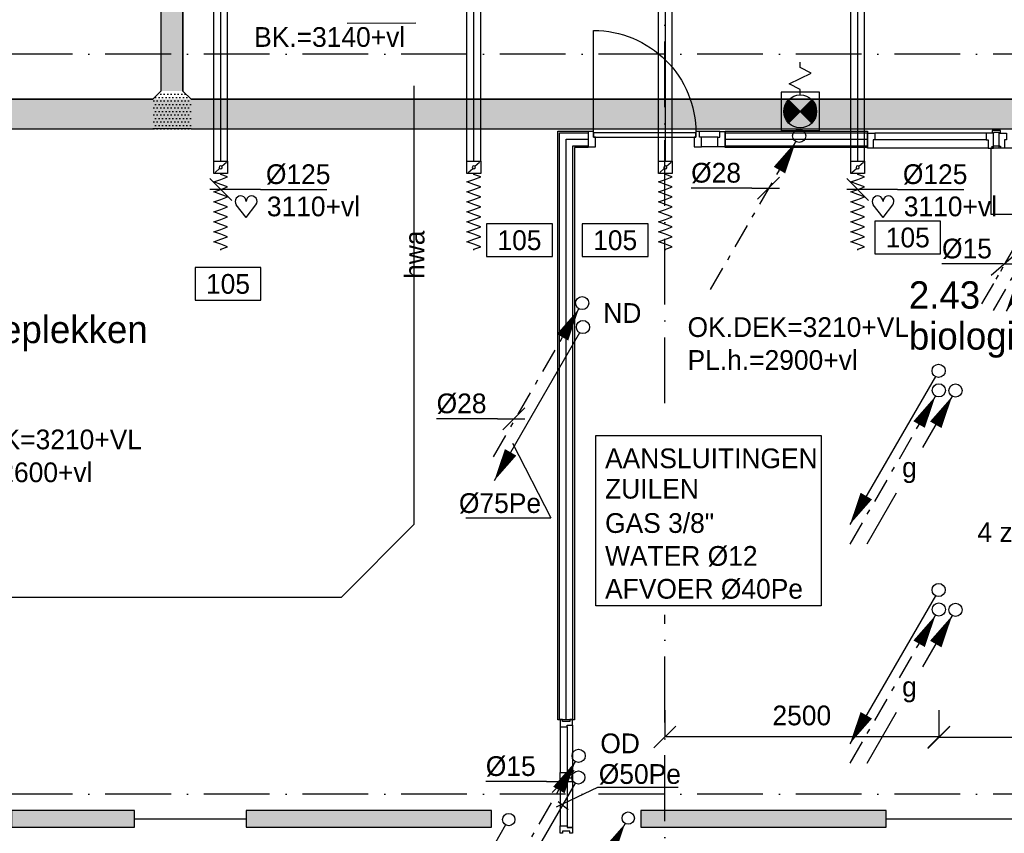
# Model space of a CAD drawing. Extents: x -1448 to 118900, y -195097 to 442500.
# Tile 44 of 103: x 34479 to 43463, y 405065 to 412489. Entities that reach past the tile are written whole.
import ezdxf
from ezdxf.enums import TextEntityAlignment as Align

# ---------------------------------------------------------------- set-up
doc = ezdxf.new("R2010")
doc.units = 0
doc.header["$LTSCALE"] = 100
for name, pattern in [('2322122', [47, 40, -7]), ('B-SL0', [100000000.0, 0, -100000000.0]), ('CENTER2', [11.25, 7.5, -1.25, 1.25, -1.25]), ('DASHDOT', [9, 6, -1.5, 0, -1.5]), ('LURETOUR', [6, 4, -2])]:
    doc.linetypes.add(name, pattern=pattern)
doc.layers.get('0').update_dxf_attribs({"linetype": 'CONTINUOUS'})
doc.layers.get('DEFPOINTS').update_dxf_attribs({"linetype": 'CONTINUOUS'})
for name, color, linetype in [('AL$7----_STRAMIEN', 1, 'DASHDOT'), ('AL22----_BINNENWAND', 7, 'CONTINUOUS'), ('AL32----_BINNENKOZ', 7, 'CONTINUOUS'), ('AL32----_DRAAIRICHTING', 1, 'CONTINUOUS'), ('AL74----', 7, 'CONTINUOUS'), ('ALL-----_REFLIJNEN', 8, 'CONTINUOUS'), ('BOUW', 8, 'CONTINUOUS'), ('KABELGOOT1', 8, 'CONTINUOUS'), ('WL521---', 4, 'CONTINUOUS'), ('WL524---', 4, 'CONTINUOUS'), ('WL531---', 4, 'CONTINUOUS'), ('WL532---', 4, 'CONTINUOUS'), ('WL541---', 4, 'CONTINUOUS'), ('WL561---', 4, 'CONTINUOUS'), ('WL561---_AANVOER', 4, 'CONTINUOUS'), ('WL561---_RETOUR', 4, 'CONTINUOUS'), ('WL570---', 3, 'CONTINUOUS'), ('WL570---_HARTLIJN', 1, 'CONTINUOUS'), ('WL570---_RETOUR', 3, 'CONTINUOUS'), ('WM521---', 1, 'CONTINUOUS'), ('WM531---', 1, 'CONTINUOUS'), ('WM561---', 1, 'CONTINUOUS'), ('WM570---', 1, 'CONTINUOUS')]:
    doc.layers.add(name, color=color, linetype=linetype)
doc.styles.add('BURO-018', font='BUROFONT.shx', dxfattribs={"height": 180})
doc.styles.add('BURO-025', font='BUROFONT.shx', dxfattribs={"height": 250})
doc.styles.get("Standard").update_dxf_attribs({"font": 'ISOCP'})
doc.dimstyles.new('STABICAD', dxfattribs={"dimscale": 100, "dimtxt": 1.8, "dimasz": 0, "dimexe": 0, "dimexo": 2.5, "dimgap": 1.5, "dimtad": 0, "dimdec": 0, "dimzin": 0, "dimtxsty": 'BURO-018', "dimtsz": 1, "dimcen": -3, "dimazin": 3, "dimtfac": 1, "dimtofl": 0, "dimtmove": 0, "dimatfit": 3, "dimtvp": 1.055556, "dimtolj": 1, "dimtzin": 0})
pattern_1 = [(0, (0, 558400.235), (15.875, 31.75), [0, -31.75])]

# ---------------------------------------------------------------- blocks, each defined once
blk = doc.blocks.new('2322401')
at = {"color": 0, "linetype": 'CONTINUOUS'}
for p, q in [((-0.5, 0.5, 1), (-0.5, 0.5)), ((-0.5, 0.5, 1), (-0.5, -0.5, 1)), ((0.5, 0.5, 1), (-0.5, 0.5, 1)), ((0.5, 0.5), (-0.5, 0.5)), ((-0.5, 0.5), (-0.5, -0.5)), ((0.5, 0.5, 1), (0.5, 0.5)), ((0.5, -0.5, 1), (0.5, 0.5, 1)), ((0.5, -0.5), (0.5, 0.5)), ((-0.5, -0.5, 1), (-0.5, -0.5)), ((-0.5, -0.5, 1), (0.5, -0.5, 1)), ((-0.5, -0.5), (0.5, -0.5)), ((0.5, -0.5, 1), (0.5, -0.5))]:
    blk.add_line(p, q, dxfattribs=at)
blk = doc.blocks.new('LDV2108')
at = {"color": 0, "linetype": 'CONTINUOUS'}
for p, q in [((-0.25, -0.433), (-1.187, -2.057)), ((-1.562, -2.706), (-2.5, -4.33)), ((-2.875, -4.98), (-3.812, -6.603)), ((-4.187, -7.253), (-5.125, -8.877)), ((-5.5, -9.526), (-6.437, -11.15))]:
    blk.add_line(p, q, dxfattribs=at)
blk.add_lwpolyline([(-6.75, -11.691, 0, 1, 0), (-5.5, -9.526, 1, 1, 0)], format="xyseb", dxfattribs=at)
blk.add_circle((0, 0), 0.5, dxfattribs=at)
blk = doc.blocks.new('LDV4107')
at = {"color": 0, "linetype": 'CONTINUOUS'}
blk.add_line((-0.25, -0.433), (-6.75, -11.691), dxfattribs=at)
blk.add_lwpolyline([(-0.25, -0.433, 0, 1, 0), (-1.5, -2.598, 1, 1, 0)], format="xyseb", dxfattribs=at)
blk.add_circle((0, 0), 0.5, dxfattribs=at)
blk = doc.blocks.new('23SA22K6')
at = {"color": 0, "linetype": 'CONTINUOUS'}
for p, q in [((1.75, 1.75), (-1.75, 1.75)), ((-1.75, 1.75), (-1.75, -1.75)), ((-1.061, -1.061), (1.061, 1.061)), ((-1.061, 1.061), (1.061, -1.061)), ((1.75, -1.75), (1.75, 1.75)), ((2, 0), (2.5, 1)), ((2.5, 1), (3.5, -1)), ((1.5, 0), (2, 0)), ((3.5, -1), (4, 0)), ((4, 0), (4.5, 0)), ((-1.75, -1.75), (1.75, -1.75))]:
    blk.add_line(p, q, dxfattribs=at)
at = {"color": 0, "linetype": 'CONTINUOUS', "const_width": 1.5}
for points in [[(0.53, 0.53, 0.414214), (-0.53, 0.53, 1)], [(0.53, -0.53, -0.414214), (-0.53, -0.53, -1)]]:
    blk.add_lwpolyline(points, format="xyb", dxfattribs=at)
at = {"color": 0, "linetype": 'CONTINUOUS'}
blk.add_circle((0, 0), 1.5, dxfattribs=at)
at = {"color": 0, "linetype": 'CONTINUOUS', "style": 'BURO-018', "flags": 1}
blk.add_attdef('SA_MATCODE', (0, 0), '', height=1.8, dxfattribs=at)
blk = doc.blocks.new('LDV4109')
at = {"color": 0, "linetype": 'CONTINUOUS'}
for p, q in [((-1.125, -1.949), (-0.25, -0.433)), ((-1.688, -2.923), (-1.5, -2.598)), ((-3, -5.196), (-2.063, -3.572)), ((-3.563, -6.17), (-3.375, -5.846)), ((-4.875, -8.444), (-3.938, -6.82)), ((-5.438, -9.418), (-5.25, -9.093)), ((-6.75, -11.691), (-5.813, -10.068))]:
    blk.add_line(p, q, dxfattribs=at)
blk.add_lwpolyline([(-0.25, -0.433, 0, 1, 0), (-1.5, -2.598, 1, 1, 0)], format="xyseb", dxfattribs=at)
blk.add_circle((0, 0), 0.5, dxfattribs=at)
blk = doc.blocks.new('*D30')
at = {"layer": 'DEFPOINTS', "color": 0}
for p in [(40365.4, 405944.3), (40365.4, 405939.3), (42865.4, 405939.3)]:
    blk.add_point(p, dxfattribs=at)
at = {"layer": 'WM561---', "color": 0}
for p, q in [((40365.4, 406189.3), (40365.4, 405944.3)), ((42865.4, 406189.3), (42865.4, 405944.3)), ((40265.4, 405844.3), (40465.4, 406044.3)), ((42765.4, 405844.3), (42965.4, 406044.3)), ((42865.4, 405944.3), (40365.4, 405944.3))]:
    blk.add_line(p, q, dxfattribs=at)
at = {"layer": 'WM561---', "color": 0, "insert": (41615.4, 406139.5), "char_height": 180, "attachment_point": 5, "style": 'BURO-018'}
blk.add_mtext('\\A1;2500', dxfattribs=at)
blk = doc.blocks.new('*D32')
at = {"layer": 'DEFPOINTS', "color": 0}
for p in [(42865.4, 405939.3), (42865.4, 405939.3), (45865.4, 405939.3)]:
    blk.add_point(p, dxfattribs=at)
at = {"layer": 'WM561---', "color": 0}
for p, q in [((42865.4, 406189.3), (42865.4, 405939.3)), ((45865.4, 406189.3), (45865.4, 405939.3)), ((42765.4, 405839.3), (42965.4, 406039.3)), ((45765.4, 405839.3), (45965.4, 406039.3)), ((45865.4, 405939.3), (42865.4, 405939.3))]:
    blk.add_line(p, q, dxfattribs=at)
at = {"layer": 'WM561---', "color": 0, "insert": (44365.4, 406129.3), "char_height": 180, "attachment_point": 5, "style": 'BURO-018'}
blk.add_mtext('\\A1;3000', dxfattribs=at)
blk = doc.blocks.new('A$C3CED5FD2')
at = {"layer": 'AL74----'}
for p, q in [((0, 600), (0, 0)), ((1850, 600), (0, 600)), ((1850, 0), (1850, 600)), ((1062.5, 487.5), (787.5, 487.5)), ((737.5, 437.5), (737.5, 162.5)), ((1112.5, 162.5), (1112.5, 437.5)), ((787.5, 112.5), (1062.5, 112.5)), ((0, 0), (1850, 0))]:
    blk.add_line(p, q, dxfattribs=at)
for centre, start, end in [((787.5, 437.5), 90, 180), ((1062.5, 437.5), 0, 90), ((787.5, 162.5), 180, 270), ((1062.5, 162.5), 270, 0)]:
    blk.add_arc(centre, 50, start, end, dxfattribs=at)
blk = doc.blocks.new('LDV4')
at = {"color": 0, "linetype": 'CONTINUOUS'}
for p, q in [((-0.25, -0.433), (-2.5, -4.33)), ((-4.5, -7.794), (-6.75, -11.691))]:
    blk.add_line(p, q, dxfattribs=at)
blk.add_lwpolyline([(-0.25, -0.433, 0, 1, 0), (-1.5, -2.598, 1, 1, 0)], format="xyseb", dxfattribs=at)
blk.add_circle((0, 0), 0.5, dxfattribs=at)
at = {"color": 0, "linetype": 'CONTINUOUS', "style": 'BURO-018'}
blk.add_attdef('LD_TEXT1', text='', height=1.8, dxfattribs=at).set_placement((-3.5, -6.062), align=Align.MIDDLE)
blk = doc.blocks.new('LDV2121')
at = {"color": 0, "linetype": 'CONTINUOUS'}
blk.add_line((-0.25, -0.433), (-6.75, -11.691), dxfattribs=at)
blk.add_lwpolyline([(-6.75, -11.691, 0, 1, 0), (-5.5, -9.526, 1, 1, 0)], format="xyseb", dxfattribs=at)
blk.add_circle((0, 0), 0.5, dxfattribs=at)
blk = doc.blocks.new('LU-1D-K-7D')
at = {"color": 0, "linetype": 'CONTINUOUS'}
for p, q in [((-0.5, 62.5), (0.5, 62.5)), ((-0.5, -62.5), (0.5, -62.5))]:
    blk.add_line(p, q, dxfattribs=at)
at = {"layer": 'WL570---_HARTLIJN', "linetype": 'CENTER2'}
blk.add_line((-0.5, 0), (0.5, 0), dxfattribs=at)
blk = doc.blocks.new('LU-1D-KL-7D70')
at = {"color": 0, "linetype": 'CONTINUOUS'}
for p, q in [((-56.4, 62.5), (-56.4, -62.5)), ((56.4, 62.5), (-56.4, 62.5)), ((47, 52), (9.5, 10.5)), ((56.4, -62.5), (56.4, 62.5)), ((-56.4, -62.5), (56.4, -62.5)), ((-9.5, -10.5), (-47, -52))]:
    blk.add_line(p, q, dxfattribs=at)
blk.add_circle((0, 0), 14.1, dxfattribs=at)
blk = doc.blocks.new('LU-1D-F-7D2BC')
at = {"color": 0, "linetype": 'CONTINUOUS'}
for p, q in [((-350, 0), (-341.2, 0)), ((-341.2, 0), (-318.5, 62.5)), ((-318.5, 62.5), (-295.7, 0)), ((-295.7, 0), (-273, -62.5)), ((-273, -62.5), (-250.2, 0)), ((-250.2, 0), (-227.5, 62.5)), ((-227.5, 62.5), (-204.7, 0)), ((-204.7, 0), (-182, -62.5)), ((-182, -62.5), (-159.2, 0)), ((-159.2, 0), (-136.5, 62.5)), ((-136.5, 62.5), (-113.7, 0)), ((-113.7, 0), (-91, -62.5)), ((-91, -62.5), (-68.2, 0)), ((-68.2, 0), (-45.5, 62.5)), ((-45.5, 62.5), (-22.7, 0)), ((-22.7, 0), (0, -62.5)), ((0, -62.5), (22.7, 0)), ((22.7, 0), (45.5, 62.5)), ((45.5, 62.5), (68.2, 0)), ((68.2, 0), (91, -62.5)), ((91, -62.5), (113.7, 0)), ((113.7, 0), (136.5, 62.5)), ((136.5, 62.5), (159.2, 0)), ((159.2, 0), (182, -62.5)), ((182, -62.5), (204.7, 0)), ((204.7, 0), (227.5, 62.5)), ((227.5, 62.5), (250.2, 0)), ((250.2, 0), (273, -62.5)), ((273, -62.5), (295.7, 0)), ((295.7, 0), (318.5, 62.5)), ((318.5, 62.5), (341.2, 0)), ((341.2, 0), (350, 0))]:
    blk.add_line(p, q, dxfattribs=at)
blk = doc.blocks.new('LU-ORND')
at = {"color": 0, "linetype": 'CONTINUOUS'}
for p, q in [((-3, 1.5), (-3, -1.5)), ((3, 1.5), (-3, 1.5)), ((3, -1.5), (3, 1.5)), ((-3, -1.5), (3, -1.5))]:
    blk.add_line(p, q, dxfattribs=at)
blk = doc.blocks.new('EH100000')
at = {"linetype": 'BYBLOCK'}
for p, q in [((1, 0.5), (0, 0.5)), ((1, 0.5, 1), (0, 0.5, 1)), ((0, -0.5, 1), (1, -0.5, 1)), ((1, -0.5), (0, -0.5))]:
    blk.add_line(p, q, dxfattribs=at)
at = {"linetype": 'BYBLOCK', "invisible_edges": 15}
for points in [[(1, -0.5), (0, -0.5), (0, 0.5), (1, 0.5)], [(0, 0.5), (1, 0.5), (1, 0.5, 1), (0, 0.5, 1)], [(0, -0.5, 1), (1, -0.5, 1), (1, -0.5), (0, -0.5)]]:
    blk.add_3dface(points, dxfattribs=at)
blk = doc.blocks.new('KG3FEF')
at = {"linetype": 'B-SL0'}
for p, q in [((-175, 135), (-175, -135)), ((175, -135), (175, 135)), ((-100, -210), (100, -210))]:
    blk.add_line(p, q, dxfattribs=at)
at = {"linetype": 'BYBLOCK'}
for points in [[(-175, 135), (0, 135), (0, 135), (175, 135)], [(-100, -210), (-100, -210), (-175, -135), (-175, -135)], [(175, -135), (175, -135), (100, -210), (100, -210)]]:
    blk.add_lwpolyline(points, dxfattribs=at)
at = {"flags": 3}
blk.add_attdef('HULPSTUK', (0, 0), '', height=1, rotation=270, dxfattribs=at)
blk = doc.blocks.new('*U121', base_point=(56192.4, 52813.5))
at = {"color": 0, "linetype": 'CONTINUOUS'}
for p, q in [((56229.6, 52713.8), (56030.2, 52913.2)), ((56492.4, 52813.5), (56029.9, 52813.5)), ((56492.4, 52813.5), (57098.8, 52813.5))]:
    blk.add_line(p, q, dxfattribs=at)
at = {"layer": 'WM570---', "linetype": 'CONTINUOUS', "style": 'BURO-018'}
blk.add_text('%%c125', height=180, dxfattribs=at).set_placement((56542.4, 52863.5))
blk = doc.blocks.new('HART')
at = {"color": 1}
for q in [(-39.7, 52.4), (39.7, 52.4)]:
    blk.add_line((0, 0), q, dxfattribs=at)
for centre, start, end in [((-22.1, 65.7), 0, 217.1867), ((22.1, 65.7), 322.8133, 180)]:
    blk.add_arc(centre, 22.1, start, end, dxfattribs=at)
blk = doc.blocks.new('CVHATCH1')
at = {"color": 0, "linetype": 'CONTINUOUS'}
blk.add_solid([(-0.5, -0.5), (0.5, -0.5), (-0.5, 0.5), (0.5, 0.5)], dxfattribs=at)
blk = doc.blocks.new('LDV4110')
at = {"color": 0, "linetype": 'CONTINUOUS'}
for p, q in [((-1.125, -1.949), (-0.25, -0.433)), ((-1.5, -2.598), (-1.313, -2.273)), ((-1.875, -3.248), (-1.688, -2.923)), ((-3, -5.196), (-2.063, -3.572)), ((-3.75, -6.495), (-3.563, -6.17)), ((-3.375, -5.846), (-3.188, -5.521)), ((-4.875, -8.444), (-3.938, -6.82)), ((-5.25, -9.093), (-5.063, -8.769)), ((-6.75, -11.691), (-5.813, -10.068)), ((-5.625, -9.743), (-5.438, -9.418))]:
    blk.add_line(p, q, dxfattribs=at)
blk.add_lwpolyline([(-0.25, -0.433, 0, 1, 0), (-1.5, -2.598, 1, 1, 0)], format="xyseb", dxfattribs=at)
blk.add_circle((0, 0), 0.5, dxfattribs=at)
blk = doc.blocks.new('2322122-5')
at = {"layer": 'WM521---', "color": 0, "style": 'BURO-018'}
blk.add_text('hwa', height=180, rotation=90, dxfattribs=at).set_placement((38078.6, 410344.5), align=Align.MIDDLE)

msp = doc.modelspace()

# ---------------------------------------------------------------- hatches: boundary and pattern name
at = {"layer": 'KABELGOOT1'}
h = msp.add_hatch(dxfattribs=at)
h.set_pattern_fill('DOTS', color=256, scale=20, style=0)
h.set_pattern_definition(pattern_1)
h.paths.add_polyline_path([(35968.1, 420986.3), (35768.1, 420986.3), (35768.1, 411837.3), (35968.1, 411837.3)])
h = msp.add_hatch(dxfattribs=at)
h.set_pattern_fill('DOTS', color=256, scale=20, style=0)
h.set_pattern_definition(pattern_1)
h.paths.add_polyline_path([(35768.1, 411837.3), (35693.1, 411762.3), (35693.1, 411492.3), (35868.1, 411492.3), (36043.1, 411492.3), (36043.1, 411762.3), (35968.1, 411837.3)])
h = msp.add_hatch(dxfattribs=at)
h.set_pattern_fill('DOTS', color=256, scale=20, style=0)
h.set_pattern_definition(pattern_1)
h.paths.add_polyline_path([(59286.1, 411492.3), (59361.1, 411417.3), (59361.1, 411492.3)])
h.paths.add_polyline_path([(59361.1, 411762.3), (32386.1, 411762.3), (32386.1, 411492.3), (59361.1, 411492.3)])

# ---------------------------------------------------------------- linework, layer by layer
at = {"layer": 'AL$7----_STRAMIEN', "color": 1}
msp.add_line((88065.4, 412172.7), (2467.7, 412172.7), dxfattribs=at)
for points in [[(40365.4, 408989.7), (40365.4, 439905.7)], [(40365.4, 402477.1), (40365.4, 407058.4)], [(88065.4, 405422.7), (3295.1, 405422.7)]]:
    msp.add_lwpolyline(points, dxfattribs=at)
at = {"layer": 'AL22----_BINNENWAND', "color": 8}
for p, q in [((39390.4, 406101.7), (39390.4, 411472.7)), ((39390.4, 411472.7), (39665.4, 411472.7)), ((39665.4, 411472.7), (39665.4, 411322.7)), ((40916.5, 411472.7), (42215.4, 411472.7)), ((40916.5, 411322.7), (40916.5, 411472.7)), ((42215.4, 411472.7), (42215.4, 411322.7)), ((39665.4, 411322.7), (39540.4, 411322.7)), ((39540.4, 411322.7), (39540.4, 406101.7)), ((42215.4, 411322.7), (40916.5, 411322.7)), ((39540.4, 406101.7), (39390.4, 406101.7))]:
    msp.add_line(p, q, dxfattribs=at)
at = {"layer": 'AL22----_BINNENWAND', "color": 8, "linetype": 'CONTINUOUS'}
for p, q in [((39405.4, 406101.7), (39405.4, 411457.7)), ((39405.4, 411457.7), (39665.4, 411457.7)), ((40916.5, 411457.7), (42215.4, 411457.7)), ((39525.4, 406101.7), (39525.4, 411337.7)), ((39525.4, 411337.7), (39665.4, 411337.7)), ((40916.5, 411337.7), (42215.4, 411337.7))]:
    msp.add_line(p, q, dxfattribs=at)
at = {"layer": 'AL32----_BINNENKOZ', "color": 8}
msp.add_line((39523.9, 405117.7), (39472.9, 405117.7), dxfattribs=at)
for points in [[(39732.4, 411416.2), (39715.4, 411416.2), (39715.4, 411467.2), (39665.4, 411467.2), (39665.4, 411328.2), (39732.4, 411328.2)], [(40849.4, 411416.2), (40866.4, 411416.2), (40866.4, 411467.2), (40916.4, 411467.2), (40916.4, 411328.2), (40849.4, 411328.2)], [(40649.4, 411416.2), (40649.4, 411456.2), (39715.4, 411456.2), (39715.4, 411416.2)]]:
    msp.add_lwpolyline(points, close=True, dxfattribs=at)
for points in [[(40682.4, 411467.2), (40649.4, 411467.2), (40649.4, 411416.2), (40632.4, 411416.2), (40632.4, 411328.2), (40699.4, 411328.2), (40699.4, 411416.2), (40682.4, 411416.2), (40682.4, 411467.2), (40649.4, 411467.2)], [(40866.4, 411467.2), (40682.4, 411467.2)], [(43415.4, 411460.2), (43427.9, 411460.2), (43427.9, 411478.2), (43365.3, 411478.2), (43352.8, 411478.2), (43352.8, 411460.2)], [(40849.4, 411416.2), (40699.4, 411416.2)], [(42215.4, 411315.7), (42215.4, 411454.7), (42282.4, 411454.7), (42282.4, 411391.7), (42265.4, 411391.7), (42265.4, 411315.7), (42215.4, 411315.7)], [(43298.4, 411454.7), (42282.4, 411454.7)], [(43298.4, 411391.7), (42282.4, 411391.7)], [(43365.4, 411315.7), (43365.4, 411454.7), (43298.4, 411454.7), (43298.4, 411391.7), (43315.4, 411391.7), (43315.4, 411315.7), (43365.4, 411315.7)], [(43415.4, 411454.7), (43415.4, 411460.2), (43365.3, 411460.2), (43365.3, 411454.7)], [(43415.4, 411315.7), (43415.4, 411454.7), (43482.4, 411454.7), (43482.4, 411391.7), (43465.4, 411391.7), (43465.4, 411315.7), (43415.4, 411315.7)], [(40849.4, 411328.2), (40699.4, 411328.2)], [(43315.4, 411315.7), (42265.4, 411315.7)], [(43415.4, 411335.2), (43427.9, 411335.2), (43427.9, 411317.2), (43365.3, 411317.2), (43352.8, 411317.2), (43352.8, 411335.2)], [(43415.4, 411340.7), (43415.4, 411335.2), (43365.3, 411335.2), (43365.3, 411340.7)], [(39523.9, 406102.2), (39498.9, 406102.2), (39498.9, 406086.2), (39431.9, 406086.2), (39431.9, 406102.2), (39409.9, 406102.2), (39409.9, 406035.2), (39472.9, 406035.2), (39472.9, 406052.2), (39523.9, 406052.2), (39523.9, 406102.2)], [(39409.9, 406035.2), (39409.9, 405618.7)], [(39409.9, 406035.2), (39409.9, 405618.7)], [(39472.9, 406035.2), (39472.9, 405618.7)], [(39523.9, 406052.2), (39523.9, 405601.7)], [(39523.9, 405568.7), (39472.9, 405568.7), (39472.9, 405551.7), (39409.9, 405551.7), (39409.9, 405618.7), (39472.9, 405618.7), (39472.9, 405601.7), (39523.9, 405601.7), (39523.9, 405568.7)], [(39409.9, 405551.2), (39409.9, 405134.7)], [(39472.9, 405551.2), (39472.9, 405134.7)], [(39523.9, 405568.2), (39523.9, 405117.7)], [(39523.9, 405067.7), (39498.9, 405067.7), (39498.9, 405083.7), (39431.9, 405083.7), (39431.9, 405067.7), (39409.9, 405067.7), (39409.9, 405134.7), (39472.9, 405134.7), (39472.9, 405117.7), (39523.9, 405117.7), (39523.9, 405067.7)]]:
    msp.add_lwpolyline(points, dxfattribs=at)
at = {"layer": 'AL32----_DRAAIRICHTING', "color": 8}
msp.add_lwpolyline([(39715.4, 411456.2), (39715.4, 412390.2, -0.414214), (40649.4, 411456.2, -0.414214)], format="xyb", dxfattribs=at)
at = {"layer": 'ALL-----_REFLIJNEN', "color": 8, "linetype": 'CONTINUOUS'}
for p, q in [((39465.4, 406101.7), (39465.4, 411397.7)), ((39465.4, 411397.7), (39665.4, 411397.7)), ((40916.5, 411397.7), (42215.4, 411397.7))]:
    msp.add_line(p, q, dxfattribs=at)
at = {"layer": 'WL521---', "linetype": '2322122'}
for p, q in [((38078.6, 407885.4), (38078.6, 412803.6)), ((37411.1, 407215.8), (38078.6, 407885.4)), ((37411.1, 407215.8), (24895.1, 407215.8))]:
    msp.add_line(p, q, dxfattribs=at)
at = {"layer": 'WL532---', "color": 1}
for p, q in [((37466.7, 412457.4), (38092.7, 412458.6)), ((43343.3, 410159), (43572, 410354.9)), ((38550.2, 407942.3), (39325.5, 407942.3)), ((39377, 405307.1), (39752.7, 405486.7)), ((39752.7, 405486.7), (40487.9, 405486.7)), ((39393.3, 405356), (39483.1, 405282.6))]:
    msp.add_line(p, q, dxfattribs=at)
at = {"layer": 'WL561---'}
for p, q in [((35525.4, 405197.7), (36545.4, 405197.7)), ((42385.4, 405197.7), (43745.4, 405197.7))]:
    msp.add_line(p, q, dxfattribs=at)
at = {"layer": 'WL570---', "color": 1}
for p, q in [((39735.4, 407140), (39735.4, 408696.1)), ((39735.4, 408696.1), (41791.3, 408696.1)), ((41791.3, 408696.1), (41791.3, 407140)), ((41791.3, 407140), (39735.4, 407140))]:
    msp.add_line(p, q, dxfattribs=at)
at = {"layer": 'WM531---', "linetype": 'CONTINUOUS'}
for p, q in [((41410.4, 411052.3), (41210.4, 410852.3)), ((41160.4, 410952.3), (40604.8, 410952.3)), ((41160.4, 410952.3), (41410.4, 410952.3)), ((43449.6, 410260.8), (42894.1, 410260.8)), ((43449.6, 410260.8), (43699.6, 410260.8)), ((39088.3, 408948), (38888.3, 408748)), ((38838.3, 408848), (38282.8, 408848)), ((38838.3, 408848), (39088.3, 408848)), ((38976.4, 408623.5), (39325.5, 407942.3)), ((39536.9, 405638.5), (39336.9, 405438.5)), ((39286.9, 405538.5), (38731.3, 405538.5)), ((39286.9, 405538.5), (39536.9, 405538.5))]:
    msp.add_line(p, q, dxfattribs=at)

# ---------------------------------------------------------------- block references
at = {"layer": 'AL74----'}
msp.add_blockref('A$C3CED5FD2', (43340.4, 410715.7), dxfattribs=at)
at = {"layer": 'KABELGOOT1', "zscale": 60}
for p, xscale, yscale, rotation in [((35868.1, 411837.3, 3650), 9149, 200, 90), ((35693.1, 411627.3, 3650), 2961.999999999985, 270, 180), ((46596.1, 411627.3, 3650), 10553, 270, 180)]:
    msp.add_blockref('EH100000', p, dxfattribs=dict(at, xscale=xscale, yscale=yscale, rotation=rotation))
at = {"layer": 'KABELGOOT1', "rotation": 180}
msp.add_blockref('KG3FEF', (35868.1, 411627.3, 3650), dxfattribs=at)
at = {"layer": 'WL524---', "color": 2, "xscale": 120, "yscale": 120, "zscale": 120}
for p in [(44289, 411232.7), (39618.3, 409684.4), (42863.8, 409285.2), (42863.8, 407285.2), (39576.2, 405575)]:
    msp.add_blockref('LDV2121', p, dxfattribs=at)
at = {"layer": 'WL531---', "color": 2, "xscale": 100, "yscale": 100, "zscale": 100, "rotation": 90}
msp.add_blockref('23SA22K6', (41600.6, 411652.2), dxfattribs=at)
at = {"layer": 'WL531---', "color": 2, "xscale": 120, "yscale": 120, "zscale": 120}
for p in [(41591.3, 411428.4), (44173, 411237.9), (39611.5, 409903), (42865.4, 409106.8), (42865.4, 407106.8), (39578.9, 405772.2)]:
    msp.add_blockref('LDV4109', p, dxfattribs=at)
at = {"layer": 'WL532---', "color": 2, "xscale": 115.5, "yscale": 115.5, "zscale": 115.5}
msp.add_blockref('LDV4110', (44037.3, 411245.8), dxfattribs=at)
at = {"layer": 'WL541---', "color": 2}
ref = msp.add_blockref('LDV4', (43017.4, 409104.8), dxfattribs=dict(at, xscale=119.9999999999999, yscale=119.9999999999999, zscale=119.9999999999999))
ref.add_attrib('LD_TEXT1', 'g', dxfattribs={"layer": '0', "color": 1, "linetype": 'CONTINUOUS', "height": 180, "style": 'BURO-018'}).set_placement((42597.4, 408377.3), align=Align.MIDDLE)
ref = msp.add_blockref('LDV4', (43017.4, 407104), dxfattribs=dict(at, xscale=119.9999999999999, yscale=119.9999999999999, zscale=119.9999999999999))
ref.add_attrib('LD_TEXT1', 'g', dxfattribs={"layer": '0', "color": 1, "linetype": 'CONTINUOUS', "height": 180, "style": 'BURO-018'}).set_placement((42597.4, 406376.5), align=Align.MIDDLE)
at = {"layer": 'WL561---', "yscale": 150}
for name, p, xscale, zscale, rotation in [('2322401', (34965.4, 405197.7), 1120, 400, 180.0000000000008), ('CVHATCH1', (34965.4, 405197.7), 1120, 1120, 180.0000000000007), ('2322401', (37665.4, 405197.7), 2240, 400, 180.0000000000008), ('CVHATCH1', (37665.4, 405197.7), 2240, 2240, 180.0000000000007), ('2322401', (41265.4, 405197.7), 2240, 400, 180.0000000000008), ('CVHATCH1', (41265.4, 405197.7), 2240, 2240, 180.0000000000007)]:
    msp.add_blockref(name, p, dxfattribs=dict(at, xscale=xscale, zscale=zscale, rotation=rotation))
at = {"layer": 'WL561---_AANVOER', "color": 2, "xscale": 112.5, "yscale": 112.5, "zscale": 112.5}
msp.add_blockref('LDV4107', (40031.5, 405203.5), dxfattribs=at)
at = {"layer": 'WL561---_RETOUR', "color": 2, "xscale": 112.5, "yscale": 112.5, "zscale": 112.5}
msp.add_blockref('LDV2108', (38940.8, 405190.1), dxfattribs=at)
at = {"layer": 'WL570---_RETOUR', "linetype": 'LURETOUR'}
for name, p, xscale, rotation in [('LU-1D-K-7D', (38622.7, 412163.3), 1930.557770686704, 90), ('LU-1D-K-7D', (40370.3, 412163.3), 1930.557770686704, 90), ('LU-1D-K-7D', (42125.1, 412163.3), 1930.55777068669, 90), ('LU-1D-K-7D', (36313.4, 412088.3), 1780.557770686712, 90), ('LU-1D-F-7D2BC', (36313.4, 410735.1), -1, 270), ('LU-1D-F-7D2BC', (38622.7, 410735.1), -1, 270), ('LU-1D-F-7D2BC', (40370.3, 410735.1), -1, 270), ('LU-1D-F-7D2BC', (42125.1, 410735.1), -1, 270)]:
    msp.add_blockref(name, p, dxfattribs=dict(at, xscale=xscale, rotation=rotation))
at = {"layer": 'WL570---_RETOUR', "linetype": 'CONTINUOUS', "xscale": -1, "rotation": 89.9999999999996}
for p in [(36313.4, 411141.5), (38622.7, 411141.5), (40370.3, 411141.5), (42125.1, 411141.5)]:
    msp.add_blockref('LU-1D-KL-7D70', p, dxfattribs=at)
at = {"layer": 'WM521---'}
msp.add_blockref('2322122-5', (0, 0), dxfattribs=at)
at = {"layer": 'WM570---', "linetype": 'LURETOUR'}
for p in [(36375.9, 410939.4), (42187.6, 410939.4)]:
    msp.add_blockref('*U121', p, dxfattribs=at)
at = {"layer": 'WM570---', "xscale": 2.25, "yscale": 2.25, "zscale": 2.25}
for p in [(36544.8, 410682.9), (42356.5, 410682.9)]:
    msp.add_blockref('HART', p, dxfattribs=at)
at = {"layer": 'WM570---'}
ref = msp.add_blockref('LU-ORND', (39039, 410477), dxfattribs=dict(at, xscale=100, yscale=100, zscale=100))
ref.add_attrib('LU_TEXT1', '105', dxfattribs={"layer": '0', "color": 1, "linetype": 'CONTINUOUS', "height": 180, "style": 'BURO-018'}).set_placement((39039, 410477), align=Align.MIDDLE)
ref = msp.add_blockref('LU-ORND', (39912.6, 410477), dxfattribs=dict(at, xscale=100, yscale=100, zscale=100))
ref.add_attrib('LU_TEXT1', '105', dxfattribs={"layer": '0', "color": 1, "linetype": 'CONTINUOUS', "height": 180, "style": 'BURO-018'}).set_placement((39912.6, 410477), align=Align.MIDDLE)
ref = msp.add_blockref('LU-ORND', (42582.2, 410501.5), dxfattribs=dict(at, xscale=100, yscale=100, zscale=100))
ref.add_attrib('LU_TEXT1', '105', dxfattribs={"layer": '0', "color": 1, "linetype": 'CONTINUOUS', "height": 180, "style": 'BURO-018'}).set_placement((42582.2, 410501.5), align=Align.MIDDLE)
ref = msp.add_blockref('LU-ORND', (36379.6, 410078.2), dxfattribs=dict(at, xscale=100, yscale=100, zscale=100))
ref.add_attrib('LU_TEXT1', '105', dxfattribs={"layer": '0', "color": 1, "linetype": 'CONTINUOUS', "height": 180, "style": 'BURO-018'}).set_placement((36379.6, 410078.2), align=Align.MIDDLE)

# ---------------------------------------------------------------- texts
at = {"layer": 'BOUW', "style": 'BURO-025'}
for s, p in [('2.43', (42591.8, 409851.8)), ('studieplekken', (33602.5, 409537.6)), ('biologie', (42591.8, 409478.8))]:
    msp.add_text(s, height=250, dxfattribs=at).set_placement(p)
at = {"layer": 'BOUW', "color": 1, "style": 'BURO-018'}
for s, p in [('ND', (39803.9, 409722.5)), ('OK.DEK=3210+VL', (40572.8, 409593.9)), ('PL.h.=2900+vl', (40572.8, 409293.9)), ('OK.DEK=3210+VL', (33574.1, 408569.1)), ('PL.h.=2600+vl', (33590.7, 408269.1)), ('4 zuilen', (43217.8, 407723.1)), ('OD', (39776.9, 405795.9))]:
    msp.add_text(s, height=180, dxfattribs=at).set_placement(p)
at = {"layer": 'WL570---', "color": 1, "style": 'BURO-018'}
for s, p in [('AANSLUITINGEN', (39820.1, 408396.6)), ('ZUILEN', (39820.1, 408119.3)), ('%%C75Pe', (38486.8, 407988.1)), ('GAS 3/8"', (39820.1, 407806.1)), ('WATER %%C12', (39820.1, 407506.1)), ('AFVOER %%C40Pe', (39820.1, 407206.1)), ('%%C50Pe', (39762.9, 405516.1))]:
    msp.add_text(s, height=180, dxfattribs=at).set_placement(p)
at = {"layer": 'WM531---', "linetype": 'CONTINUOUS', "style": 'BURO-018'}
for s, p in [('%%C28', (41060.4, 411002.3)), ('%%C15', (43349.6, 410310.8)), ('%%C28', (38738.3, 408898)), ('%%C15', (39186.9, 405588.5))]:
    msp.add_text(s, height=180, dxfattribs=at).set_placement(p, align=Align.RIGHT)
at = {"layer": 'WM570---', "color": 1, "style": 'BURO-018'}
for s, p in [('BK.=3140+vl', (36618.1, 412240.9)), ('3110+vl', (36734.3, 410695.1)), ('3110+vl', (42545.9, 410695.1))]:
    msp.add_text(s, height=180, dxfattribs=at).set_placement(p)

# ---------------------------------------------------------------- dimensions: what is measured, and where the dimension line sits
at = {"layer": 'WM561---'}
for base, p1, p2, picture, middle in [((40365.4, 405944.3), (42865.4, 405939.3), (40365.4, 405939.3), '*D30', (41615.4, 406139.5)), ((42865.4, 405939.3), (45865.4, 405939.3), (42865.4, 405939.3), '*D32', (44365.4, 406129.3))]:
    dim = msp.add_linear_dim(base=base, p1=p1, p2=p2, dimstyle='STABICAD', override={"dimdec": 0}, dxfattribs=at)
    dim.commit()
    dim.dimension.update_dxf_attribs({"geometry": picture, "text_midpoint": middle})

doc.saveas('drawing.dxf')
